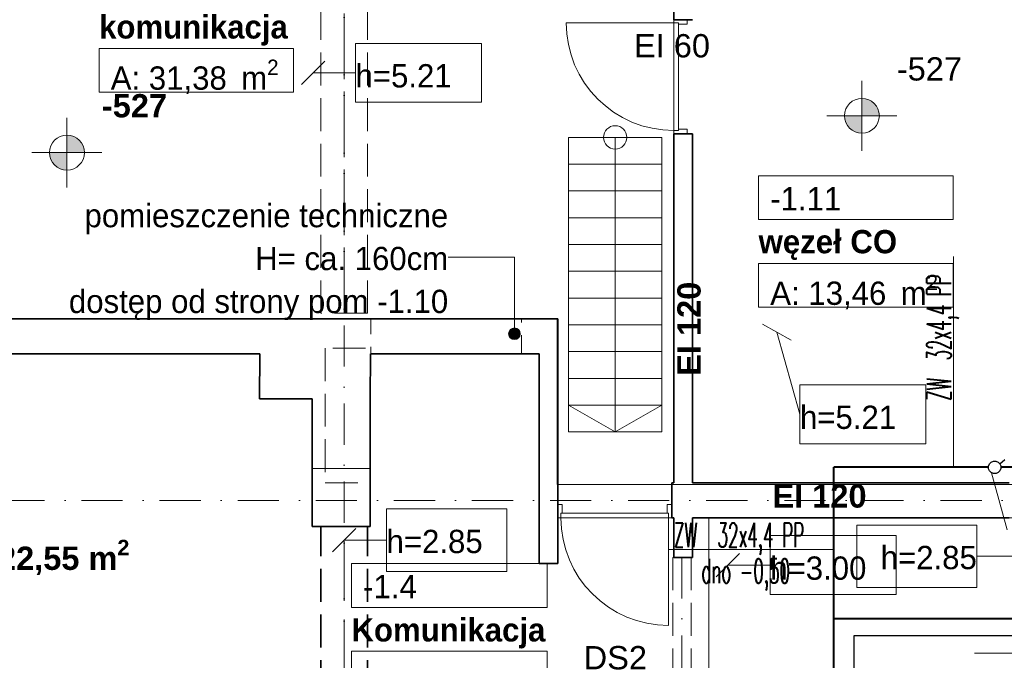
# Model space of a CAD drawing. Header units: millimetres. Extents: x -34676 to 172266, y 39940 to 476087.
# Tile 26 of 256: x 26075 to 34527, y 244918 to 250420. Entities that reach past the tile are written whole.
import ezdxf
from ezdxf.lldxf.tags import DXFTag

# ---------------------------------------------------------------- set-up
doc = ezdxf.new("R2010")
doc.units = ezdxf.units.MM
doc.header["$MEASUREMENT"] = 0
doc.linetypes.add('Krawędzie ukryte', pattern=[3.912222, 2.822222, -1.09])
doc.linetypes.add('Kropki i Kreski', pattern=[6.702778, 3.527778, -1.763889, 0, -1.411111])
for name, color, linetype in [('#p.po¿', 150, 'W-HYDRANTY'), ('#podkład', 252, 'Continuous'), ('- strefy pomieszczeń', 7, 'Continuous'), ('2D - Ogólne', 7, 'Continuous'), ('Drzwi Archicad', 7, 'Continuous'), ('IS_Armatura_Wodociag', 7, 'SOLID'), ('Konstrukcja - Belki', 7, 'Continuous'), ('Konstrukcja - Schody', 7, 'Continuous'), ('Konstrukcja - Siatka mod', 7, 'Continuous'), ('Konstrukcja - Stropy', 7, 'Continuous'), ('Konstrukcja - Ściany działowe', 7, 'Continuous'), ('Konstrukcja - Ściany nośne wew..P', 7, 'Continuous'), ('NowaWarstwa1', 7, 'Continuous'), ('Opisy - Etykiety', 7, 'Continuous'), ('Opisy - Tekst', 7, 'Continuous'), ('Wymiarowanie - Poziomy', 7, 'Continuous'), ('z JAN', 7, 'Continuous'), ('Znaczniki drzwi Archicada', 7, 'Continuous')]:
    doc.layers.add(name, color=color, linetype=linetype)
doc.layers.add('IS_Opisy_działek_Wodociag', color=7, linetype='SOLID', true_color=0x000000)
doc.styles.add('ISO', font='isocp.shx', dxfattribs={"height": 10})
doc.styles.add('ROMANS', font='romans', dxfattribs={"width": 0.6})
doc.styles.get("Standard").update_dxf_attribs({"font": 'arial.ttf'})
doc.styles.add('STYL_AUTOMATYCZNY_1', font='arial.ttf')
doc.styles.add('STYL_AUTOMATYCZNY_2', font='arial.ttf')
doc.styles.add('STYL_AUTOMATYCZNY_3', font='txt')
doc.styles.add('STYL_AUTOMATYCZNY_4', font='arial.ttf')
doc.styles.add('STYL_AUTOMATYCZNY_5', font='arial.ttf')
doc.styles.add('STYL_AUTOMATYCZNY_6', font='txt')
doc.styles.add('STYL_AUTOMATYCZNY_7', font='txt')
doc.styles.add('STYL_AUTOMATYCZNY_9', font='txt')
tags = doc.linetypes.add('SOLID', pattern=[10, 10, 0]).pattern_tags.tags
tags[6:7] = [DXFTag(74, 4), DXFTag(75, 0), DXFTag(340, '0'), DXFTag(46, 0.0), DXFTag(50, 0.0), DXFTag(44, 0.0), DXFTag(45, 0.0)]
tags[4:5] = [DXFTag(74, 4), DXFTag(75, 0), DXFTag(340, '0'), DXFTag(46, 0.0), DXFTag(50, 0.0), DXFTag(44, 0.0), DXFTag(45, 0.0)]
doc.linetypes.add('W-HYDRANTY', pattern='A,3,-0.5,["hyd",ISO,S=0.04,R=0,X=-0.45,Y=-0.125],-0.5', length=4)
doc.linetypes.add('ZW_LINE', pattern='A,12.7,-5.08,["ZW",Standard,S=2.54,R=0,X=-2.54,Y=-1.27],-6.35', length=24.13)
pattern_1 = [(0, (-208051.03, 533518.21), (0, 75), [0, -75])]
pattern_2 = [(60, (-208051.03, 533518.21), (-129.90381, 75), []), (120, (-208051.03, 533518.21), (129.90381, 75), [])]

# ---------------------------------------------------------------- blocks, each defined once
blk = doc.blocks.new('SDFGHB')
at = {"linetype": 'Continuous', "lineweight": 13}
blk.add_hatch(color=252, dxfattribs=at).paths.add_polyline_path([(29879.5, 467722), (29883.3, 467702.8), (29894.2, 467686.6), (29910.4, 467675.8), (29929.5, 467672), (29948.7, 467675.8), (29964.9, 467686.6), (29975.7, 467702.8), (29979.5, 467722), (29975.7, 467741.1), (29964.9, 467757.3), (29948.7, 467768.2), (29929.5, 467772), (29910.4, 467768.2), (29894.2, 467757.3), (29883.3, 467741.1)])
at = {"layer": 'Wymiarowanie - Poziomy', "linetype": 'Continuous', "lineweight": 13}
for points in [[(32911.9, 469594.2), (33061.9, 469594.2), (33050.5, 469651.6), (33018, 469700.3), (32969.3, 469732.8), (32911.9, 469744.2)], [(32911.9, 469594.2), (32761.9, 469594.2), (32773.3, 469536.8), (32805.8, 469488.2), (32854.5, 469455.6), (32911.9, 469444.2)], [(26088.2, 469277.7), (26238.2, 469277.7), (26226.7, 469335.1), (26194.2, 469383.8), (26145.6, 469416.3), (26088.2, 469427.7)], [(26088.2, 469277.7), (25938.2, 469277.7), (25949.6, 469220.3), (25982.1, 469171.6), (26030.8, 469139.1), (26088.2, 469127.7)]]:
    blk.add_hatch(color=252, dxfattribs=at).paths.add_polyline_path(points)
at = {"layer": '- strefy pomieszczeń', "color": 252, "linetype": 'Continuous', "lineweight": 13, "ltscale": 100}
for p, q in [((26364.2, 470173.6), (28033.3, 470173.6)), ((26364.2, 469797.2), (26364.2, 470173.6)), ((28033.3, 470173.6), (28033.3, 469797.2)), ((28033.3, 469797.2), (26364.2, 469797.2)), ((32025.4, 469078.6), (33694.5, 469078.6)), ((32025.4, 468702.1), (32025.4, 469078.6)), ((33694.5, 469078.6), (33694.5, 468702.1)), ((33694.5, 468702.1), (32025.4, 468702.1)), ((32025.4, 468325.6), (33694.5, 468325.6)), ((32025.4, 467949.2), (32025.4, 468325.6)), ((33694.5, 468325.6), (33694.5, 467949.2)), ((33694.5, 467949.2), (32025.4, 467949.2)), ((28530.6, 465748), (30209.3, 465748)), ((28530.6, 465371.5), (28530.6, 465748)), ((30209.3, 465748), (30209.3, 465371.5)), ((30209.3, 465371.5), (28530.6, 465371.5)), ((28530.6, 464995), (30209.3, 464995)), ((28530.6, 464618.6), (28530.6, 464995)), ((30209.3, 464995), (30209.3, 464618.6))]:
    blk.add_line(p, q, dxfattribs=at)
at = {"color": 252, "linetype": 'Continuous', "lineweight": 13, "ltscale": 100}
for p, q in [((29929.5, 468378.6), (29361, 468378.6)), ((29929.5, 467772), (29929.5, 468378.6))]:
    blk.add_line(p, q, dxfattribs=at)
at = {"color": 252, "linetype": 'Continuous', "lineweight": 35, "ltscale": 100, "flags": 128}
blk.add_lwpolyline([(31297.6, 469439.8), (31457.6, 469439.8)], dxfattribs=at)
at = {"color": 252, "linetype": 'Continuous', "lineweight": 13, "ltscale": 100}
blk.add_circle((29929.5, 467722), 50, dxfattribs=at)
at = {"layer": '2D - Ogólne', "color": 252, "linetype": 'Krawędzie ukryte', "lineweight": 13, "ltscale": 100}
for p, q in [((28652.3, 467598.2), (28304.3, 467598.2)), ((28304.3, 467598.2), (28304.3, 466440.5)), ((28304.3, 466440.5), (28617.6, 466440.5))]:
    blk.add_line(p, q, dxfattribs=at)
at = {"layer": 'Drzwi Archicad', "color": 252, "linetype": 'Continuous', "lineweight": 13, "ltscale": 100}
for p, q in [((31297.6, 470391.8), (30373.6, 470391.8)), ((31412.6, 470419.8), (31297.6, 470419.8)), ((31297.6, 470419.8), (31297.6, 470391.8)), ((31297.6, 470391.8), (31337.6, 470391.8)), ((31297.6, 469467.8), (31297.6, 470391.8)), ((31297.6, 470391.8), (31337.6, 470391.8)), ((31337.6, 470391.8), (31337.6, 470379.8)), ((31337.6, 470391.8), (31337.6, 469467.8)), ((31337.6, 470379.8), (31412.6, 470379.8)), ((31412.6, 470379.8), (31412.6, 470419.8)), ((31337.6, 469467.8), (31297.6, 469467.8)), ((31297.6, 469467.8), (31297.6, 469439.8)), ((31337.6, 469467.8), (31297.6, 469467.8)), ((31297.6, 469439.8), (31412.6, 469439.8)), ((31412.6, 469479.8), (31337.6, 469479.8)), ((31337.6, 469479.8), (31337.6, 469467.8)), ((31412.6, 469439.8), (31412.6, 469479.8)), ((30300.7, 466140.5), (30300.7, 466255.5)), ((30300.7, 466255.5), (30340.7, 466255.5)), ((30340.7, 466255.5), (30340.7, 466180.5)), ((31240.7, 466180.5), (31240.7, 466255.5)), ((31240.7, 466255.5), (31280.7, 466255.5)), ((31280.7, 466255.5), (31280.7, 466140.5)), ((30328.7, 466140.5), (30300.7, 466140.5)), ((30340.7, 466180.5), (30328.7, 466180.5)), ((30328.7, 466180.5), (30328.7, 466140.5)), ((31252.7, 466180.5), (30328.7, 466180.5)), ((30328.7, 466180.5), (30328.7, 466140.5)), ((30328.7, 466140.5), (31252.7, 466140.5)), ((31252.7, 466180.5), (31240.7, 466180.5)), ((31252.7, 466140.5), (31252.7, 466180.5)), ((31252.7, 466140.5), (31252.7, 466180.5)), ((31252.7, 466140.5), (31252.7, 465216.5)), ((31280.7, 466140.5), (31252.7, 466140.5))]:
    blk.add_line(p, q, dxfattribs=at)
at = {"layer": 'Drzwi Archicad', "color": 252, "linetype": 'Continuous', "lineweight": 35, "ltscale": 100}
for p, q in [((31297.6, 470419.8), (31412.6, 470419.8)), ((31297.6, 470419.8), (31412.6, 470419.8)), ((31412.6, 470419.8), (31457.6, 470419.8)), ((31297.6, 469439.8), (31412.6, 469439.8)), ((31297.6, 469439.8), (31412.6, 469439.8)), ((31412.6, 469439.8), (31457.6, 469439.8)), ((30300.7, 466255.5), (30300.7, 466440.5)), ((31280.7, 466255.5), (31280.7, 466440.5)), ((30300.7, 466140.5), (30300.7, 466255.5)), ((30300.7, 466140.5), (30300.7, 466255.5)), ((31280.7, 466140.5), (31280.7, 466255.5)), ((31280.7, 466140.5), (31280.7, 466255.5)), ((30300.7, 465749.4), (30140.7, 465749.4))]:
    blk.add_line(p, q, dxfattribs=at)
at = {"layer": 'Drzwi Archicad', "color": 252, "linetype": 'Continuous', "lineweight": 13, "ltscale": 100}
for centre, start, end in [((31297.6, 470391.8), 180, 270), ((31252.7, 466140.5), 179.99999, 269.99999)]:
    blk.add_arc(centre, 924, start, end, dxfattribs=at)
at = {"layer": 'Konstrukcja - Belki', "color": 252, "linetype": 'Krawędzie ukryte', "lineweight": 13, "ltscale": 100}
for p, q in [((28267.6, 467898.2), (28267.6, 471390.5)), ((28667.6, 467898.2), (28667.6, 471390.5)), ((28667.6, 467898.2), (28267.6, 467898.2)), ((31287.8, 465801.7), (31287.8, 463960.5)), ((31287.8, 465801.7), (31447.8, 465801.7)), ((31447.8, 465801.7), (31447.8, 463960.5))]:
    blk.add_line(p, q, dxfattribs=at)
at = {"layer": 'Konstrukcja - Belki', "color": 252, "linetype": 'Kropki i Kreski', "lineweight": 13, "ltscale": 100}
for p, q in [((28467.6, 467898.2), (28467.6, 471390.5)), ((28467.6, 464245.9), (28467.6, 466065.9)), ((31367.8, 465801.7), (31367.8, 463960.5))]:
    blk.add_line(p, q, dxfattribs=at)
at = {"layer": 'Konstrukcja - Belki', "color": 252, "linetype": 'Krawędzie ukryte', "lineweight": 35, "ltscale": 100}
for p, q in [((28267.6, 464245.9), (28267.6, 466065.9)), ((28667.6, 466065.9), (28267.6, 466065.9)), ((28667.6, 464245.9), (28667.6, 466065.9))]:
    blk.add_line(p, q, dxfattribs=at)
at = {"layer": 'Konstrukcja - Schody', "color": 252, "linetype": 'Continuous', "lineweight": 13, "ltscale": 100}
for p, q in [((30394.4, 469408.9), (30394.4, 466878.9)), ((31194.4, 469408.9), (30394.4, 469408.9)), ((31194.4, 469408.9), (30394.4, 469408.9)), ((30794.4, 469408.9), (30794.4, 466878.9)), ((31194.4, 469408.9), (31194.4, 466878.9)), ((31194.4, 469178.9), (30394.4, 469178.9)), ((31194.4, 468948.9), (30394.4, 468948.9)), ((31194.4, 468718.9), (30394.4, 468718.9)), ((31194.4, 468488.9), (30394.4, 468488.9)), ((31194.4, 468258.9), (30394.4, 468258.9)), ((31194.4, 468028.9), (30394.4, 468028.9)), ((31194.4, 467798.9), (30394.4, 467798.9)), ((31194.4, 467568.9), (30394.4, 467568.9)), ((31194.4, 467338.9), (30394.4, 467338.9)), ((31194.4, 467108.9), (30394.4, 467108.9)), ((30794.4, 466878.9), (30394.4, 467108.9)), ((30794.4, 466878.9), (31194.4, 467108.9)), ((31194.4, 466878.9), (30394.4, 466878.9)), ((31194.4, 466878.9), (30394.4, 466878.9))]:
    blk.add_line(p, q, dxfattribs=at)
blk.add_circle((30794.4, 469408.9), 100, dxfattribs=at)
at = {"layer": 'Konstrukcja - Siatka mod', "color": 252, "linetype": 'Kropki i Kreski', "lineweight": 13, "ltscale": 100}
for p, q in [((28467.6, 474496.4), (28467.6, 457531.6)), ((20180, 466290.5), (49624.6, 466290.5))]:
    blk.add_line(p, q, dxfattribs=at)
at = {"layer": 'Konstrukcja - Stropy', "color": 252, "linetype": 'Continuous', "lineweight": 13, "ltscale": 100, "flags": 128}
for points in [[(40677.6, 471821), (20507.6, 471821), (20507.6, 466151.8), (22777.6, 466151.8), (22777.6, 463958.8), (31597.6, 463958.8), (31597.6, 466140.5), (40677.6, 466140.5)], [(22777.6, 458509.7), (34592.6, 458509.7), (34592.6, 463961.5), (37297.6, 463961.5), (37297.6, 458509.7), (49718.3, 458509.7), (49718.3, 471788.6), (40377.6, 471788.6), (40377.6, 466428.5), (30297.6, 466428.5), (30297.6, 467849.4), (22777.6, 467849.4)]]:
    blk.add_lwpolyline(points, close=True, dxfattribs=at)
at = {"layer": 'Konstrukcja - Ściany działowe', "color": 252, "linetype": 'Continuous', "lineweight": 35, "ltscale": 100}
blk.add_line((30300.7, 465749.4), (30140.7, 465749.4), dxfattribs=at)
at = {"layer": 'Konstrukcja - Ściany działowe', "color": 252, "linetype": 'Continuous', "lineweight": 35, "ltscale": 100, "flags": 128}
for points in [[(31297.6, 471390.5), (31297.6, 470419.8)], [(31297.6, 469439.8), (31297.6, 466440.5)], [(31457.6, 466440.5), (31457.6, 469439.8)], [(30140.7, 466440.5), (30140.7, 466140.5)], [(30140.7, 466140.5), (30140.7, 465749.4)], [(30300.7, 465749.4), (30300.7, 466140.5)], [(31297.6, 466140.5), (31297.6, 465801.6)], [(31457.6, 465801.6), (31457.6, 466140.5)], [(31297.6, 465801.6), (31457.6, 465801.6)]]:
    blk.add_lwpolyline(points, dxfattribs=at)
at = {"layer": 'Konstrukcja - Ściany nośne wew..P', "color": 252, "linetype": 'Continuous', "lineweight": 35, "ltscale": 100}
for p, q in [((30300.7, 466255.5), (30300.7, 466440.5)), ((31280.7, 466255.5), (31280.7, 466440.5)), ((30300.7, 466140.5), (30300.7, 466255.5)), ((31280.7, 466140.5), (31280.7, 466255.5))]:
    blk.add_line(p, q, dxfattribs=at)
at = {"layer": 'Konstrukcja - Ściany nośne wew..P', "color": 252, "linetype": 'Continuous', "lineweight": 35, "ltscale": 100, "flags": 128}
for points in [[(30300.7, 467849.4), (25598.4, 467849.4)], [(30300.7, 467849.4), (30300.7, 467549.4)], [(25598.4, 467549.4), (27744.4, 467549.4)], [(27744.4, 467549.4), (27742.3, 467164.4)], [(28692.3, 467161.8), (28694.4, 467549.4)], [(28694.4, 467549.4), (30140.7, 467549.4)], [(30140.7, 467549.4), (30140.7, 466440.5)], [(30300.7, 466440.5), (30300.7, 467549.4)], [(27742.3, 467164.4), (28192.3, 467163.2)], [(28192.3, 467163.2), (28192.3, 466065.9)], [(28692.3, 466065.9), (28692.3, 467161.8)], [(31297.6, 466440.5), (31280.7, 466440.5)], [(31597.6, 466440.5), (31457.6, 466440.5)], [(34177.5, 466440.5), (31597.6, 466440.5)], [(31280.7, 466140.5), (31297.6, 466140.5)], [(31457.6, 466140.5), (31597.6, 466140.5)], [(31597.6, 466140.5), (34177.5, 466140.5)], [(28192.3, 466065.9), (28692.3, 466065.9)]]:
    blk.add_lwpolyline(points, dxfattribs=at)
at = {"layer": 'Opisy - Etykiety', "color": 252, "linetype": 'Continuous', "lineweight": 13, "ltscale": 100}
for p, q in [((29647, 470216.5), (28565.2, 470216.5)), ((28565.2, 470216.5), (28565.2, 469710.5)), ((29647, 469710.5), (29647, 470216.5)), ((28301.1, 470063.5), (28101.1, 469863.5)), ((28201.1, 469963.5), (28565.2, 469963.5)), ((28565.2, 469710.5), (29647, 469710.5)), ((32304.4, 467667.5), (32057.6, 467805.6)), ((32181, 467736.6), (32380.5, 467030.7)), ((33462.3, 467283.6), (32380.5, 467283.6)), ((32380.5, 467283.6), (32380.5, 466777.7)), ((33462.3, 466777.7), (33462.3, 467283.6)), ((32380.5, 466777.7), (33462.3, 466777.7)), ((33207.2, 465988.1), (32125.4, 465988.1)), ((32125.4, 465988.1), (32125.4, 465482.2)), ((33207.2, 465482.2), (33207.2, 465988.1)), ((31861.3, 465835.1), (31661.3, 465635.1)), ((31761.3, 465735.1), (32125.4, 465735.1)), ((32125.4, 465482.2), (33207.2, 465482.2))]:
    blk.add_line(p, q, dxfattribs=at)
at = {"layer": 'Opisy - Etykiety', "color": 252, "linetype": 'Continuous', "lineweight": 20, "ltscale": 100}
for p, q in [((29863.1, 466217.1), (28831.7, 466217.1)), ((28831.7, 466217.1), (28831.7, 465680.6)), ((29863.1, 465680.6), (29863.1, 466217.1)), ((28567.6, 466048.9), (28367.6, 465848.9)), ((33898.7, 466078.9), (32867.3, 466078.9)), ((32867.3, 466078.9), (32867.3, 465542.4)), ((33898.7, 465542.4), (33898.7, 466078.9)), ((28467.6, 465948.9), (28831.7, 465948.9)), ((34262.9, 465810.6), (33898.7, 465810.6)), ((28831.7, 465680.6), (29863.1, 465680.6)), ((32867.3, 465542.4), (33898.7, 465542.4))]:
    blk.add_line(p, q, dxfattribs=at)
at = {"layer": 'Wymiarowanie - Poziomy', "color": 252, "linetype": 'Continuous', "lineweight": 13, "ltscale": 100}
for p, q in [((32911.9, 469294.2), (32911.9, 469894.2)), ((32611.9, 469594.2), (33211.9, 469594.2)), ((26088.2, 468977.7), (26088.2, 469577.7)), ((25788.2, 469277.7), (26388.2, 469277.7))]:
    blk.add_line(p, q, dxfattribs=at)
for centre in [(32911.9, 469594.2), (26088.2, 469277.7)]:
    blk.add_circle(centre, 150, dxfattribs=at)
at = {"layer": 'z JAN', "color": 252, "linetype": 'Krawędzie ukryte', "lineweight": 13, "ltscale": 100, "flags": 128}
blk.add_lwpolyline([(28696, 467549.4), (29990.7, 467549.4), (29990.7, 467849.4), (28696, 467849.4)], close=True, dxfattribs=at)
at = {"layer": 'z JAN', "color": 252, "linetype": 'Continuous', "lineweight": 13, "ltscale": 100, "flags": 128}
blk.add_lwpolyline([(28192.3, 466065.9), (28692.3, 466065.9), (28692.3, 466565.9), (28192.3, 466565.9)], close=True, dxfattribs=at)
at = {"layer": 'Znaczniki drzwi Archicada', "color": 252, "linetype": 'Continuous', "lineweight": 13, "ltscale": 100}
blk.add_line((35640.6, 464980), (33877.7, 464980), dxfattribs=at)
at = {"layer": '- strefy pomieszczeń', "color": 252, "linetype": 'Continuous', "lineweight": 13, "char_height": 200, "attachment_point": 1}
for s, insert, style in [('\\A1;{\\pql;\\pt0,500;\\fGeneva CE|b0|i0|c0|p0;\\W1.000000;-1.10\\fGeneva CE|b0|i0|c0|p0;\\W1.000000;\\A1{\\H.66x;\\S^  ;}\\fGeneva CE|b0|i0|c0|p0;\\W1.000000;\\fGeneva CE|b0|i0|c0|p0;\\W1.000000;\\A1{\\H.66x;\\S^  ;}}', (26464.2, 470829.7), 'STYL_AUTOMATYCZNY_6'), ('\\A1;{\\pql;\\pt0,500;\\fGeneva CE|b1|i0|c0|p0;\\W1.000000;komunikacja\\fGeneva CE|b1|i0|c0|p0;\\W1.000000;\\A1{\\H.66x;\\S^  ;}\\fGeneva CE|b1|i0|c0|p0;\\W1.000000;\\fGeneva CE|b1|i0|c0|p0;\\W1.000000;\\A1{\\H.66x;\\S^  ;}}', (26364.2, 470457.7), 'STYL_AUTOMATYCZNY_9'), ('\\A1;{\\pql;\\pt0,500;\\fGeneva CE|b0|i0|c0|p0;\\W1.000000;A: 31,38\\fGeneva CE|b0|i0|c0|p0;\\W1.000000;\\A1{\\H.66x;\\S^  ;}\\fGeneva CE|b0|i0|c0|p0;\\W1.000000; m\\fGeneva CE|b0|i0|c0|p0;\\W1.000000;\\A1{\\H.66x;\\S2^  ;}}', (26464.2, 470076.7), 'STYL_AUTOMATYCZNY_6'), ('\\A1;{\\pql;\\pt0,500;\\fGeneva CE|b0|i0|c0|p0;\\W1.000000;-1.11\\fGeneva CE|b0|i0|c0|p0;\\W1.000000;\\A1{\\H.66x;\\S^  ;}\\fGeneva CE|b0|i0|c0|p0;\\W1.000000;\\fGeneva CE|b0|i0|c0|p0;\\W1.000000;\\A1{\\H.66x;\\S^  ;}}', (32125.4, 468981.7), 'STYL_AUTOMATYCZNY_6'), ('\\A1;{\\pql;\\pt0,500;\\fGeneva CE|b1|i0|c0|p0;\\W1.000000;węzeł CO\\fGeneva CE|b1|i0|c0|p0;\\W1.000000;\\A1{\\H.66x;\\S^  ;}\\fGeneva CE|b1|i0|c0|p0;\\W1.000000;\\fGeneva CE|b1|i0|c0|p0;\\W1.000000;\\A1{\\H.66x;\\S^  ;}}', (32025.4, 468613.2), 'STYL_AUTOMATYCZNY_9'), ('\\A1;{\\pql;\\pt0,500;\\fGeneva CE|b0|i0|c0|p0;\\W1.000000;A: 13,46\\fGeneva CE|b0|i0|c0|p0;\\W1.000000;\\A1{\\H.66x;\\S^  ;}\\fGeneva CE|b0|i0|c0|p0;\\W1.000000; m\\fGeneva CE|b0|i0|c0|p0;\\W1.000000;\\A1{\\H.66x;\\S2^  ;}}', (32125.4, 468228.7), 'STYL_AUTOMATYCZNY_6'), ('\\A1;{\\pql;\\pt0,500;\\fGeneva CE|b0|i0|c0|p0;\\W1.000000;-1.4\\fGeneva CE|b0|i0|c0|p0;\\W1.000000;\\A1{\\H.66x;\\S^  ;}\\fGeneva CE|b0|i0|c0|p0;\\W1.000000;\\fGeneva CE|b0|i0|c0|p0;\\W1.000000;\\A1{\\H.66x;\\S^  ;}}', (28630.6, 465651.1), 'STYL_AUTOMATYCZNY_6'), ('\\A1;{\\pql;\\pt0,500;\\fGeneva CE|b1|i0|c0|p0;\\W1.000000;Komunikacja\\fGeneva CE|b1|i0|c0|p0;\\W1.000000;\\A1{\\H.66x;\\S^  ;}\\fGeneva CE|b1|i0|c0|p0;\\W1.000000;\\fGeneva CE|b1|i0|c0|p0;\\W1.000000;\\A1{\\H.66x;\\S^  ;}}', (28530.6, 465279.1), 'STYL_AUTOMATYCZNY_9')]:
    blk.add_mtext(s, dxfattribs=dict(at, insert=insert, style=style))
at = {"color": 252, "linetype": 'Continuous', "lineweight": 20, "insert": (29361, 468338.3), "char_height": 200, "attachment_point": 6, "line_spacing_factor": 1.104894, "style": 'STYL_AUTOMATYCZNY_6'}
blk.add_mtext('\\A1;{\\pqr;\\fGeneva CE|b0|i0|c0|p0;\\W1.000000;pomieszczenie techniczne \\P\\pqr;\\fGeneva CE|b0|i0|c0|p0;\\W1.000000;H= ca. 160cm\\P\\pqr;\\fGeneva CE|b0|i0|c0|p0;\\W1.000000;dostęp od strony pom \\fGeneva CE|b0|i0|c0|p0;\\W1.000000;-\\fGeneva CE|b0|i0|c0|p0;\\W1.000000;1.1\\fGeneva CE|b0|i0|c0|p0;\\W1.000000;0}', dxfattribs=at)
at = {"layer": 'Opisy - Etykiety', "color": 252, "linetype": 'Continuous', "lineweight": 13, "char_height": 200.007, "attachment_point": 4, "style": 'STYL_AUTOMATYCZNY_5'}
for s, insert in [('\\A1;{\\pql;\\fGeneva|b0|i0|c0|p0;\\W1.000000;h=\\fGeneva CE|b0|i0|c0|p0;\\H0.999967x;\\W1.000000;5.21}', (28565.2, 469936.3)), ('\\A1;{\\pql;\\fGeneva|b0|i0|c0|p0;\\W1.000000;h=\\fGeneva CE|b0|i0|c0|p0;\\H0.999967x;\\W1.000000;5.21}', (32380.5, 467003.4)), ('\\A1;{\\pql;\\fGeneva|b0|i0|c0|p0;\\W1.000000;h=\\fGeneva CE|b0|i0|c0|p0;\\H0.999967x;\\W1.000000;3.00}', (32125.4, 465707.9))]:
    blk.add_mtext(s, dxfattribs=dict(at, insert=insert))
at = {"layer": 'Opisy - Etykiety', "color": 252, "linetype": 'Continuous', "lineweight": 20, "char_height": 200, "style": 'STYL_AUTOMATYCZNY_5'}
for s, insert, attachment_point in [('\\A1;{\\pql;\\fGeneva|b0|i0|c0|p0;\\W1.000000;h=\\fGeneva CE|b0|i0|c0|p0;\\W1.000000;2.85}', (28831.7, 465936.9), 4), ('\\A1;{\\pqr;\\fGeneva|b0|i0|c0|p0;\\W1.000000;h=\\fGeneva CE|b0|i0|c0|p0;\\W1.000000;2.85}', (33898.7, 465798.7), 6)]:
    blk.add_mtext(s, dxfattribs=dict(at, insert=insert, attachment_point=attachment_point))
at = {"layer": 'Opisy - Tekst', "color": 252, "linetype": 'Continuous', "lineweight": 13, "insert": (31327.8, 467361.3), "char_height": 200, "attachment_point": 1, "rotation": 90, "style": 'STYL_AUTOMATYCZNY_7'}
blk.add_mtext('\\A1;{\\pql;\\fHelvetica|b1|i0|c238|p0;\\W1.000000;EI 120}', dxfattribs=at)
at = {"layer": 'Opisy - Tekst', "color": 252, "linetype": 'Continuous', "lineweight": 13, "insert": (32144.5, 466429), "char_height": 200, "attachment_point": 1, "style": 'STYL_AUTOMATYCZNY_7'}
blk.add_mtext('\\A1;{\\pql;\\fHelvetica|b1|i0|c238|p0;\\W1.000000;EI 120}', dxfattribs=at)
at = {"layer": 'Wymiarowanie - Poziomy', "color": 252, "linetype": 'Continuous', "lineweight": 13, "char_height": 200, "width": 548.974, "attachment_point": 7}
for s, insert, style in [('\\A1;{\\pql;\\fArial|b0|i0|c238|p0;\\W1.000000;-527}', (33211.9, 469894.2), 'STYL_AUTOMATYCZNY_4'), ('\\A1;{\\pql;\\fArial|b1|i0|c238|p0;\\W1.000000;-527}', (26388.2, 469577.7), 'STYL_AUTOMATYCZNY_3')]:
    blk.add_mtext(s, dxfattribs=dict(at, insert=insert, style=style))
at = {"layer": 'z JAN', "color": 252, "linetype": 'Continuous', "lineweight": 15, "insert": (25496.5, 465635.5), "char_height": 200, "attachment_point": 7, "style": 'STYL_AUTOMATYCZNY_2'}
blk.add_mtext('\\A1;{\\pql;\\fArial|b1|i0|c238|p0;\\W1.000000;22,55 m\\fArial|b1|i0|c238|p0;\\W1.000000;\\A1{\\H.66x;\\S2^  ;}}', dxfattribs=at)
at = {"layer": 'Znaczniki drzwi Archicada', "color": 252, "linetype": 'Continuous', "lineweight": 35, "insert": (30955.8, 470093.1), "char_height": 200, "attachment_point": 7, "style": 'STYL_AUTOMATYCZNY_1'}
blk.add_mtext('\\A1;{\\pql;\\pt0;\\fArial|b0|i0|c238|p0;\\W1.000000;EI 60\\fArial|b0|i0|c238|p0;\\W1.000000;\\fArial|b0|i0|c238|p0;\\H0.666667x;\\W1.000000;\\fArial|b0|i0|c238|p0;\\H1.500000x;\\W1.000000;}', dxfattribs=at)
at = {"layer": 'Znaczniki drzwi Archicada', "color": 252, "linetype": 'Continuous', "lineweight": 35, "insert": (30523.9, 464837.1), "char_height": 200, "attachment_point": 7, "rotation": 359.99999, "style": 'STYL_AUTOMATYCZNY_1'}
blk.add_mtext('\\A1;{\\pql;\\pt0;\\fArial|b0|i0|c238|p0;\\W1.000000;DS2\\fArial|b0|i0|c238|p0;\\W1.000000;\\fArial|b0|i0|c238|p0;\\W1.000000;\\fArial|b0|i0|c238|p0;\\W1.000000;}', dxfattribs=at)

msp = doc.modelspace()

# ---------------------------------------------------------------- hatches: boundary and pattern name
at = {"layer": 'Konstrukcja - Ściany działowe', "linetype": 'Continuous', "lineweight": 13}
h = msp.add_hatch(dxfattribs=at)
h.set_pattern_fill('Izolacja_miękka_0004', color=254, style=0, pattern_type=2)
h.set_pattern_definition(pattern_2)
h.paths.add_polyline_path([(29977.6, 248460.5), (30037.6, 248400.5), (30037.6, 248460.5)])
h = msp.add_hatch(dxfattribs=at)
h.set_pattern_fill('Gips_0004', color=252, style=0, pattern_type=2)
h.set_pattern_definition(pattern_1)
h.paths.add_polyline_path([(30037.6, 248385.5), (30052.6, 248385.5), (30037.6, 248400.5)])
h = msp.add_hatch(dxfattribs=at)
h.set_pattern_fill('Gips_0004', color=252, style=0, pattern_type=2)
h.set_pattern_definition(pattern_1)
h.paths.add_polyline_path([(30037.6, 248400.5), (30052.6, 248385.5), (30052.6, 248400.5)])
h = msp.add_hatch(dxfattribs=at)
h.set_pattern_fill('Gips_0004', color=252, style=0, pattern_type=2)
h.set_pattern_definition(pattern_1)
h.paths.add_polyline_path([(30052.6, 248385.5), (30847.6, 248385.5), (30847.6, 248400.5), (30052.6, 248400.5)])
h = msp.add_hatch(dxfattribs=at)
h.set_pattern_fill('Gips_0004', color=252, style=0, pattern_type=2)
h.set_pattern_definition(pattern_1)
h.paths.add_polyline_path([(30037.6, 248385.5), (30037.6, 248150.5), (30052.6, 248150.5), (30052.6, 248385.5)])
h = msp.add_hatch(dxfattribs=at)
h.set_pattern_fill('Gips_0004', color=252, style=0, pattern_type=2)
h.set_pattern_definition(pattern_1)
h.paths.add_polyline_path([(30052.6, 248370.5), (30067.6, 248370.5), (30052.6, 248385.5)])
h = msp.add_hatch(dxfattribs=at)
h.set_pattern_fill('Gips_0004', color=252, style=0, pattern_type=2)
h.set_pattern_definition(pattern_1)
h.paths.add_polyline_path([(30052.6, 248385.5), (30067.6, 248370.5), (30067.6, 248385.5)])
h = msp.add_hatch(dxfattribs=at)
h.set_pattern_fill('Gips_0004', color=252, style=0, pattern_type=2)
h.set_pattern_definition(pattern_1)
h.paths.add_polyline_path([(30052.6, 248370.5), (30052.6, 248135.5), (30067.6, 248135.5), (30067.6, 248370.5)])
h = msp.add_hatch(dxfattribs=at)
h.set_pattern_fill('Gips_0004', color=252, style=0, pattern_type=2)
h.set_pattern_definition(pattern_1)
h.paths.add_polyline_path([(30067.6, 248370.5), (30847.6, 248370.5), (30847.6, 248385.5), (30067.6, 248385.5)])
h = msp.add_hatch(dxfattribs=at)
h.set_pattern_fill('Izolacja_miękka_0004', color=254, style=0, pattern_type=2)
h.set_pattern_definition(pattern_2)
h.paths.add_polyline_path([(29977.6, 248150.5), (30037.6, 248150.5), (29977.6, 248210.5)])
h = msp.add_hatch(dxfattribs=at)
h.set_pattern_fill('Izolacja_miękka_0004', color=254, style=0, pattern_type=2)
h.set_pattern_definition(pattern_2)
h.paths.add_polyline_path([(29977.6, 248210.5), (30037.6, 248150.5), (30037.6, 248210.5)])
h = msp.add_hatch(dxfattribs=at)
h.set_pattern_fill('Gips_0004', color=252, style=0, pattern_type=2)
h.set_pattern_definition(pattern_1)
h.paths.add_polyline_path([(30037.6, 248135.5), (30052.6, 248135.5), (30037.6, 248150.5)])
h = msp.add_hatch(dxfattribs=at)
h.set_pattern_fill('Gips_0004', color=252, style=0, pattern_type=2)
h.set_pattern_definition(pattern_1)
h.paths.add_polyline_path([(30037.6, 248150.5), (30052.6, 248135.5), (30052.6, 248150.5)])
h = msp.add_hatch(dxfattribs=at)
h.set_pattern_fill('Gips_0004', color=252, style=0, pattern_type=2)
h.set_pattern_definition(pattern_1)
h.paths.add_polyline_path([(30052.6, 248135.5), (28617.6, 248135.5), (28617.6, 248120.5), (30052.6, 248120.5)])
h = msp.add_hatch(dxfattribs=at)
h.set_pattern_fill('Gips_0004', color=252, style=0, pattern_type=2)
h.set_pattern_definition(pattern_1)
h.paths.add_polyline_path([(30052.6, 248120.5), (30067.6, 248120.5), (30052.6, 248135.5)])
h = msp.add_hatch(dxfattribs=at)
h.set_pattern_fill('Gips_0004', color=252, style=0, pattern_type=2)
h.set_pattern_definition(pattern_1)
h.paths.add_polyline_path([(30052.6, 248135.5), (30067.6, 248120.5), (30067.6, 248135.5)])

# ---------------------------------------------------------------- linework, layer by layer
at = {"layer": '#p.po¿', "lineweight": 30, "ltscale": 250}
for p, q in [((33239.7, 239421.4), (33239.7, 245131.1)), ((33239.7, 245131.1), (38022.4, 245131.1))]:
    msp.add_line(p, q, dxfattribs=at)
at = {"layer": 'IS_Armatura_Wodociag', "color": 7, "lineweight": 30, "ltscale": 10}
msp.add_line((34488.6, 246606.8), (34531.4, 246644), dxfattribs=at)
msp.add_ellipse((34444.7, 246575.3), major_axis=(11.5, -52.8), ratio=1, dxfattribs=at)
at = {"layer": 'IS_Opisy_działek_Wodociag', "color": 7, "lineweight": 13, "ltscale": 10}
for p, q in [((34092.2, 246577.8), (34091.7, 248385.8)), ((34417.6, 246528.6), (34551, 246037.3)), ((31651.3, 245869.9), (33064.6, 245870.3))]:
    msp.add_line(p, q, dxfattribs=at)
at = {"layer": 'NowaWarstwa1', "color": 4, "linetype": 'ZW_LINE', "lineweight": 40, "ltscale": 30}
for p, q in [((34390.8, 246577.8), (33064.6, 246577.8)), ((33064.6, 239223.4), (33064.6, 246577.8)), ((34697.2, 246577.8), (34498.7, 246577.8)), ((33064.6, 245277.6), (47327.7, 245277.7))]:
    msp.add_line(p, q, dxfattribs=at)

# ---------------------------------------------------------------- block references
at = {"layer": '#podkład'}
msp.add_blockref('SDFGHB', (392.7, -219999.6), dxfattribs=at)

# ---------------------------------------------------------------- texts
at = {"layer": 'IS_Opisy_działek_Wodociag', "color": 7, "lineweight": 13, "ltscale": 10, "style": 'ROMANS', "width": 0.5}
for s, p in [('32x4,4 PP', (34072.5, 247492.3)), ('ZW', (34071.6, 247147.5))]:
    msp.add_text(s, height=210, rotation=90, dxfattribs=at).set_placement(p)
for s, p in [('ZW', (31692, 245888.8)), ('32x4,4 PP', (32065.2, 245888.4)), ('dno -0,50', (31927, 245580.2))]:
    msp.add_text(s, height=210, dxfattribs=at).set_placement(p)

doc.saveas('drawing.dxf')
